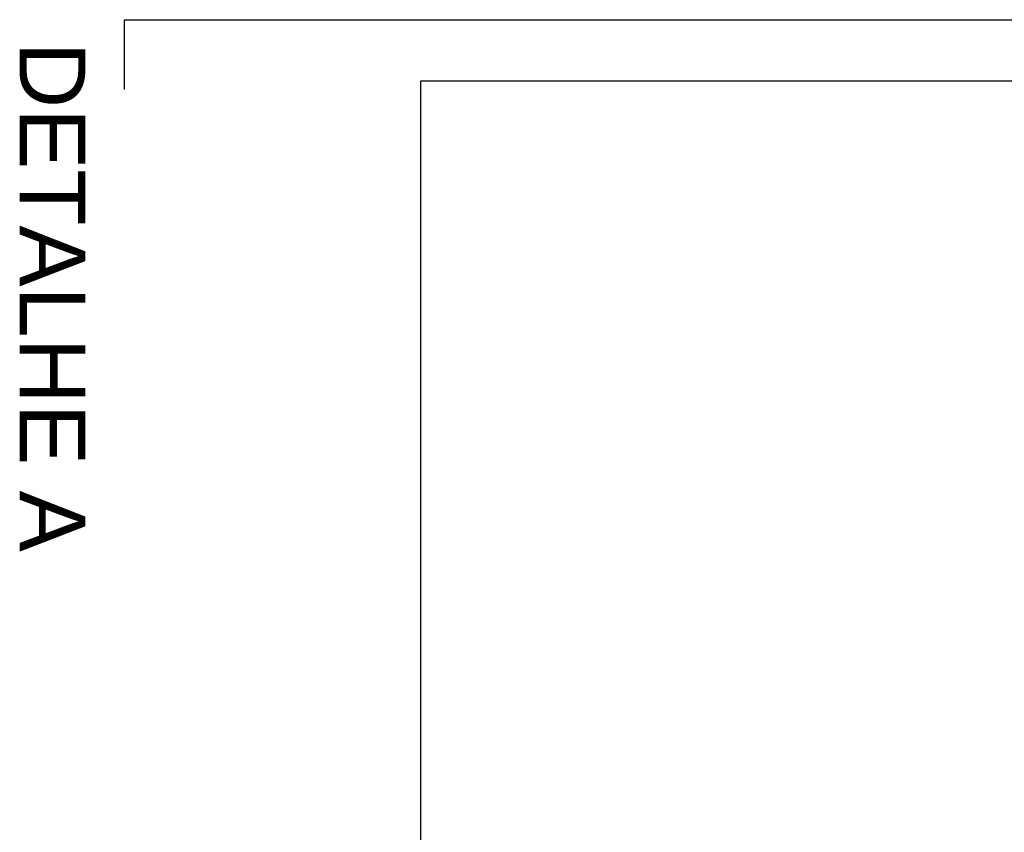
# Model space of a CAD drawing. Header units: millimetres. Extents: x -20654 to 2526, y -8238 to 977.
# Tile 128 of 218: x -10312.93 to -10311.73, y -4117.133 to -4116.144. Entities that reach past the tile are written whole.
import ezdxf

# ---------------------------------------------------------------- set-up
doc = ezdxf.new("R2010")
doc.units = ezdxf.units.MM
doc.linetypes.add('HIDDEN2', pattern=[0.47625, 0.3175, -0.15875])
for name, color, linetype in [('01 CONTORNO_dwg', 252, 'Continuous'), ('TEXT', 7, 'Continuous'), ('TQ-Conexões', 7, 'Continuous')]:
    doc.layers.add(name, color=color, linetype=linetype)
doc.styles.add('Arial', font='arial.ttf', dxfattribs={"height": 100})

msp = doc.modelspace()

# ---------------------------------------------------------------- linework, layer by layer
at = {"layer": '01 CONTORNO_dwg'}
msp.add_line((-10312.4417, -4116.2189), (-10312.4417, -4118.3019), dxfattribs=at)
msp.add_lwpolyline([(-10309.3081, -4116.2189), (-10312.4417, -4116.2189)], dxfattribs=at)
at = {"layer": 'TQ-Conexões', "color": 244, "linetype": 'HIDDEN2', "ltscale": 8, "true_color": 0x991b1e}
msp.add_lwpolyline([(-10312.8022, -4116.144), (-10309.3081, -4116.144), (-10309.3081, -4123.8491), (-10312.8022, -4123.8491)], close=True, dxfattribs=at)
msp.add_lwpolyline([(-10312.8022, -4116.144), (-10309.3081, -4116.144), (-10309.3081, -4123.8491), (-10312.8022, -4123.8491)], close=True, dxfattribs=at)

# ---------------------------------------------------------------- texts
at = {"layer": 'TEXT', "style": 'Arial'}
msp.add_text('DETALHE A', height=0.08, rotation=270, dxfattribs=at).set_placement((-10312.9299, -4116.171))

doc.saveas('drawing.dxf')
